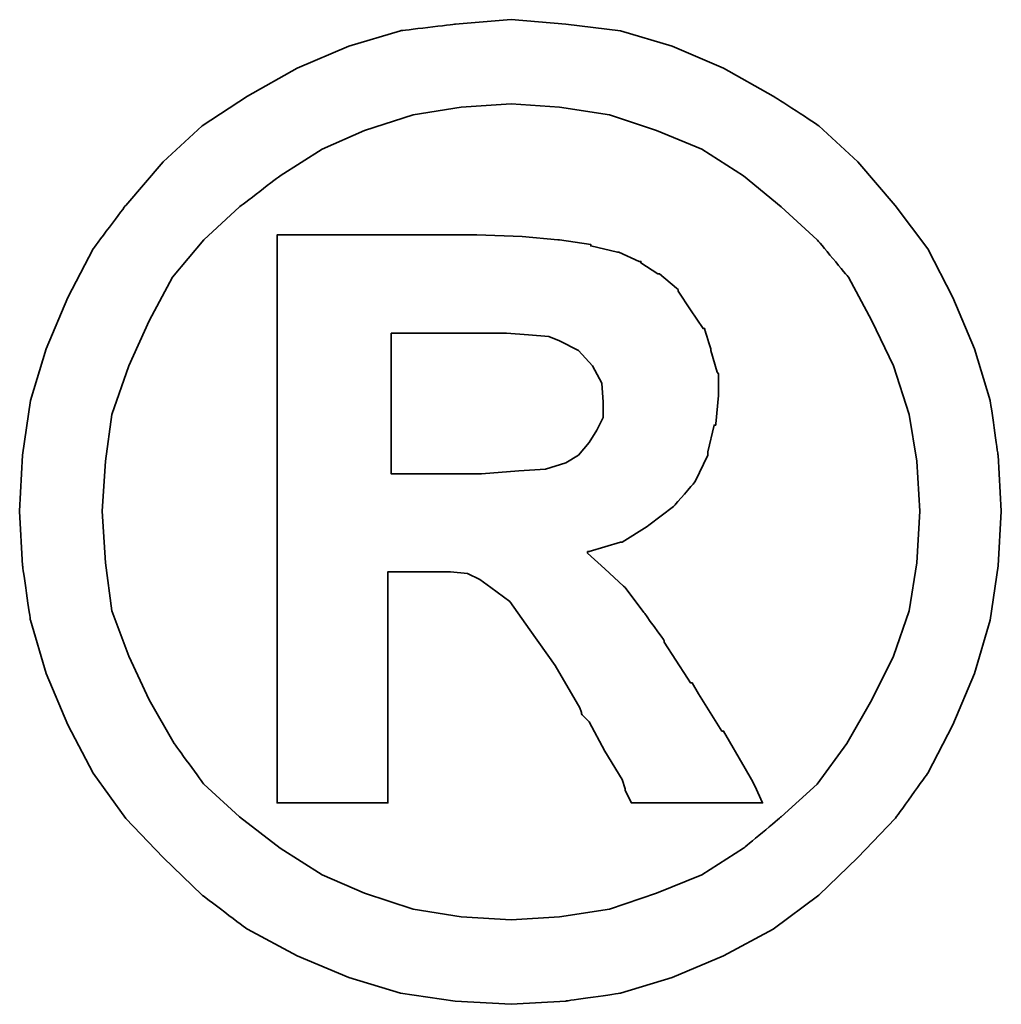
# Model space of a CAD drawing. Header units: millimetres. Extents: x 2494 to 2744, y 453 to 558.
# Tile 50 of 52: x 2693.13 to 2694.24, y 488.48 to 489.59. Entities that reach past the tile are written whole.
import ezdxf

# ---------------------------------------------------------------- set-up
doc = ezdxf.new("R2010")
doc.units = ezdxf.units.MM
doc.header["$LTSCALE"] = 0.2
doc.layers.add('layer 1', color=7, linetype='Continuous')

# ---------------------------------------------------------------- blocks, each defined once
blk = doc.blocks.new('TBI MOTION logo(完整正式版)')
at = {"layer": 'layer 1', "color": 22, "lineweight": 35}
for points, knots in [([(81.20634, 4.98624), (81.20634, 4.98624), (81.18649, 5.32862), (81.18649, 5.32862), (81.18649, 5.32862), (81.18649, 5.32862), (81.13886, 5.66206), (81.13886, 5.66206), (81.13886, 5.66206), (81.13886, 5.66206), (81.04359, 5.97764), (81.04359, 5.97764), (81.04359, 5.97764), (81.04359, 5.97764), (80.91061, 6.29124), (80.91061, 6.29124), (80.91061, 6.29124), (80.91061, 6.29124), (80.75778, 6.58697), (80.75778, 6.58697), (80.75778, 6.58697), (80.75778, 6.58697), (80.5593, 6.85294), (80.5593, 6.85294), (80.5593, 6.85294), (80.5593, 6.85294), (80.33105, 7.1189), (80.33105, 7.1189), (80.33105, 7.1189), (80.33105, 7.1189), (80.09287, 7.33921), (80.09287, 7.33921), (80.09287, 7.33921), (80.09287, 7.33921), (79.815, 7.51982), (79.815, 7.51982), (79.815, 7.51982), (79.815, 7.51982), (79.51133, 7.69051), (79.51133, 7.69051), (79.51133, 7.69051), (79.51133, 7.69051), (79.19773, 7.8235), (79.19773, 7.8235), (79.19773, 7.8235), (79.19773, 7.8235), (78.88215, 7.91877), (78.88215, 7.91877), (78.88215, 7.91877), (78.88215, 7.91877), (78.54871, 7.95846), (78.54871, 7.95846), (78.54871, 7.95846), (78.54871, 7.95846), (78.21526, 7.98625), (78.21526, 7.98625), (78.21526, 7.98625), (78.21526, 7.98625), (77.87388, 7.95846), (77.87388, 7.95846), (77.87388, 7.95846), (77.87388, 7.95846), (77.54044, 7.91877), (77.54044, 7.91877), (77.54044, 7.91877), (77.54044, 7.91877), (77.22485, 7.8235), (77.22485, 7.8235), (77.22485, 7.8235), (77.22485, 7.8235), (76.91027, 7.69051), (76.91027, 7.69051), (76.91027, 7.69051), (76.91027, 7.69051), (76.6056, 7.51982), (76.6056, 7.51982), (76.6056, 7.51982), (76.6056, 7.51982), (76.32972, 7.33921), (76.32972, 7.33921), (76.32972, 7.33921), (76.32972, 7.33921), (76.09154, 7.1189), (76.09154, 7.1189), (76.09154, 7.1189), (76.09154, 7.1189), (75.86329, 6.85294), (75.86329, 6.85294), (75.86329, 6.85294), (75.86329, 6.85294), (75.66382, 6.58697), (75.66382, 6.58697), (75.66382, 6.58697), (75.66382, 6.58697), (75.51099, 6.29124), (75.51099, 6.29124), (75.51099, 6.29124), (75.51099, 6.29124), (75.37702, 5.97764), (75.37702, 5.97764), (75.37702, 5.97764), (75.37702, 5.97764), (75.28175, 5.66206), (75.28175, 5.66206), (75.28175, 5.66206), (75.28175, 5.66206), (75.23411, 5.32862), (75.23411, 5.32862), (75.23411, 5.32862), (75.23411, 5.32862), (75.21625, 4.98624), (75.21625, 4.98624), (75.21625, 4.98624), (75.21625, 4.98624), (75.23411, 4.6528), (75.23411, 4.6528), (75.23411, 4.6528), (75.23411, 4.6528), (75.28175, 4.32035), (75.28175, 4.32035), (75.28175, 4.32035), (75.28175, 4.32035), (75.37702, 3.99583), (75.37702, 3.99583), (75.37702, 3.99583), (75.37702, 3.99583), (75.51099, 3.68224), (75.51099, 3.68224), (75.51099, 3.68224), (75.51099, 3.68224), (75.66382, 3.38749), (75.66382, 3.38749), (75.66382, 3.38749), (75.66382, 3.38749), (75.86329, 3.10963), (75.86329, 3.10963), (75.86329, 3.10963), (75.86329, 3.10963), (76.09154, 2.87145), (76.09154, 2.87145), (76.09154, 2.87145), (76.09154, 2.87145), (76.32972, 2.6432), (76.32972, 2.6432), (76.32972, 2.6432), (76.32972, 2.6432), (76.6056, 2.43381), (76.6056, 2.43381), (76.6056, 2.43381), (76.6056, 2.43381), (76.91027, 2.27205), (76.91027, 2.27205), (76.91027, 2.27205), (76.91027, 2.27205), (77.22485, 2.13906), (77.22485, 2.13906), (77.22485, 2.13906), (77.22485, 2.13906), (77.54044, 2.0438), (77.54044, 2.0438), (77.54044, 2.0438), (77.54044, 2.0438), (77.87388, 1.99616), (77.87388, 1.99616), (77.87388, 1.99616), (77.87388, 1.99616), (78.21526, 1.97631), (78.21526, 1.97631), (78.21526, 1.97631), (78.21526, 1.97631), (78.54871, 1.99616), (78.54871, 1.99616), (78.54871, 1.99616), (78.54871, 1.99616), (78.88215, 2.0438), (78.88215, 2.0438), (78.88215, 2.0438), (78.88215, 2.0438), (79.19773, 2.13906), (79.19773, 2.13906), (79.19773, 2.13906), (79.19773, 2.13906), (79.51133, 2.27205), (79.51133, 2.27205), (79.51133, 2.27205), (79.51133, 2.27205), (79.815, 2.43381), (79.815, 2.43381), (79.815, 2.43381), (79.815, 2.43381), (80.09287, 2.6432), (80.09287, 2.6432), (80.09287, 2.6432), (80.09287, 2.6432), (80.33105, 2.87145), (80.33105, 2.87145), (80.33105, 2.87145), (80.33105, 2.87145), (80.5593, 3.10963), (80.5593, 3.10963), (80.5593, 3.10963), (80.5593, 3.10963), (80.75778, 3.38749), (80.75778, 3.38749), (80.75778, 3.38749), (80.75778, 3.38749), (80.91061, 3.68224), (80.91061, 3.68224), (80.91061, 3.68224), (80.91061, 3.68224), (81.04359, 3.99583), (81.04359, 3.99583), (81.04359, 3.99583), (81.04359, 3.99583), (81.13886, 4.32035), (81.13886, 4.32035), (81.13886, 4.32035), (81.13886, 4.32035), (81.18649, 4.6528), (81.18649, 4.6528), (81.18649, 4.6528), (81.18649, 4.6528), (81.20634, 4.98624), (81.20634, 4.98624)], [0, 0, 0, 0, 0.0178571, 0.0178571, 0.0178571, 0.0178572, 0.0357143, 0.0357143, 0.0357143, 0.0357143, 0.0535714, 0.0535714, 0.0535714, 0.0535714, 0.0714286, 0.0714286, 0.0714286, 0.0714286, 0.0892857, 0.0892857, 0.0892857, 0.0892857, 0.1071429, 0.1071429, 0.1071429, 0.1071429, 0.125, 0.125, 0.125, 0.125, 0.1428571, 0.1428571, 0.1428571, 0.1428572, 0.1607143, 0.1607143, 0.1607143, 0.1607143, 0.1785714, 0.1785714, 0.1785714, 0.1785714, 0.1964286, 0.1964286, 0.1964286, 0.1964286, 0.2142857, 0.2142857, 0.2142857, 0.2142857, 0.2321429, 0.2321429, 0.2321429, 0.2321429, 0.25, 0.25, 0.25, 0.25, 0.2678571, 0.2678571, 0.2678571, 0.2678572, 0.2857143, 0.2857143, 0.2857143, 0.2857143, 0.3035714, 0.3035714, 0.3035714, 0.3035714, 0.3214286, 0.3214286, 0.3214286, 0.3214286, 0.3392857, 0.3392857, 0.3392857, 0.3392857, 0.3571429, 0.3571429, 0.3571429, 0.3571429, 0.375, 0.375, 0.375, 0.375, 0.3928571, 0.3928571, 0.3928571, 0.3928572, 0.4107143, 0.4107143, 0.4107143, 0.4107143, 0.4285714, 0.4285714, 0.4285714, 0.4285714, 0.4464286, 0.4464286, 0.4464286, 0.4464286, 0.4642857, 0.4642857, 0.4642857, 0.4642857, 0.4821429, 0.4821429, 0.4821429, 0.4821429, 0.5, 0.5, 0.5, 0.5, 0.5178571, 0.5178571, 0.5178571, 0.5178572, 0.5357143, 0.5357143, 0.5357143, 0.5357143, 0.5535714, 0.5535714, 0.5535714, 0.5535714, 0.5714286, 0.5714286, 0.5714286, 0.5714286, 0.5892857, 0.5892857, 0.5892857, 0.5892857, 0.6071429, 0.6071429, 0.6071429, 0.6071429, 0.625, 0.625, 0.625, 0.625, 0.6428571, 0.6428571, 0.6428571, 0.6428572, 0.6607143, 0.6607143, 0.6607143, 0.6607143, 0.6785714, 0.6785714, 0.6785714, 0.6785714, 0.6964286, 0.6964286, 0.6964286, 0.6964286, 0.7142857, 0.7142857, 0.7142857, 0.7142857, 0.7321429, 0.7321429, 0.7321429, 0.7321429, 0.75, 0.75, 0.75, 0.75, 0.7678571, 0.7678571, 0.7678571, 0.7678572, 0.7857143, 0.7857143, 0.7857143, 0.7857143, 0.8035714, 0.8035714, 0.8035714, 0.8035714, 0.8214286, 0.8214286, 0.8214286, 0.8214286, 0.8392857, 0.8392857, 0.8392857, 0.8392857, 0.8571429, 0.8571429, 0.8571429, 0.8571429, 0.875, 0.875, 0.875, 0.875, 0.8928571, 0.8928571, 0.8928571, 0.8928572, 0.9107143, 0.9107143, 0.9107143, 0.9107143, 0.9285714, 0.9285714, 0.9285714, 0.9285714, 0.9464286, 0.9464286, 0.9464286, 0.9464286, 0.9642857, 0.9642857, 0.9642857, 0.9642857, 0.9821429, 0.9821429, 0.9821429, 0.9821429, 1, 1, 1, 1]), ([(80.71014, 4.98624), (80.71014, 4.98624), (80.69129, 5.29091), (80.69129, 5.29091), (80.69129, 5.29091), (80.69129, 5.29091), (80.64464, 5.57672), (80.64464, 5.57672), (80.64464, 5.57672), (80.64464, 5.57672), (80.54937, 5.87245), (80.54937, 5.87245), (80.54937, 5.87245), (80.54937, 5.87245), (80.41639, 6.14833), (80.41639, 6.14833), (80.41639, 6.14833), (80.41639, 6.14833), (80.27349, 6.41429), (80.27349, 6.41429), (80.27349, 6.41429), (80.27349, 6.41429), (80.08295, 6.64255), (80.08295, 6.64255), (80.08295, 6.64255), (80.08295, 6.64255), (79.86264, 6.84301), (79.86264, 6.84301), (79.86264, 6.84301), (79.86264, 6.84301), (79.63439, 7.03355), (79.63439, 7.03355), (79.63439, 7.03355), (79.63439, 7.03355), (79.37835, 7.1963), (79.37835, 7.1963), (79.37835, 7.1963), (79.37835, 7.1963), (79.10246, 7.30944), (79.10246, 7.30944), (79.10246, 7.30944), (79.10246, 7.30944), (78.81665, 7.40471), (78.81665, 7.40471), (78.81665, 7.40471), (78.81665, 7.40471), (78.511, 7.45234), (78.511, 7.45234), (78.511, 7.45234), (78.511, 7.45234), (78.21526, 7.47219), (78.21526, 7.47219), (78.21526, 7.47219), (78.21526, 7.47219), (77.9106, 7.45234), (77.9106, 7.45234), (77.9106, 7.45234), (77.9106, 7.45234), (77.61685, 7.40471), (77.61685, 7.40471), (77.61685, 7.40471), (77.61685, 7.40471), (77.32012, 7.30944), (77.32012, 7.30944), (77.32012, 7.30944), (77.32012, 7.30944), (77.06309, 7.1963), (77.06309, 7.1963), (77.06309, 7.1963), (77.06309, 7.1963), (76.80606, 7.03355), (76.80606, 7.03355), (76.80606, 7.03355), (76.80606, 7.03355), (76.55797, 6.84301), (76.55797, 6.84301), (76.55797, 6.84301), (76.55797, 6.84301), (76.34063, 6.64255), (76.34063, 6.64255), (76.34063, 6.64255), (76.34063, 6.64255), (76.1491, 6.41429), (76.1491, 6.41429), (76.1491, 6.41429), (76.1491, 6.41429), (76.0062, 6.14833), (76.0062, 6.14833), (76.0062, 6.14833), (76.0062, 6.14833), (75.88314, 5.87245), (75.88314, 5.87245), (75.88314, 5.87245), (75.88314, 5.87245), (75.77794, 5.57672), (75.77794, 5.57672), (75.77794, 5.57672), (75.77794, 5.57672), (75.73924, 5.29091), (75.73924, 5.29091), (75.73924, 5.29091), (75.73924, 5.29091), (75.72039, 4.98624), (75.72039, 4.98624), (75.72039, 4.98624), (75.72039, 4.98624), (75.73924, 4.67165), (75.73924, 4.67165), (75.73924, 4.67165), (75.73924, 4.67165), (75.77794, 4.37791), (75.77794, 4.37791), (75.77794, 4.37791), (75.77794, 4.37791), (75.88314, 4.10102), (75.88314, 4.10102), (75.88314, 4.10102), (75.88314, 4.10102), (76.0062, 3.83407), (76.0062, 3.83407), (76.0062, 3.83407), (76.0062, 3.83407), (76.15902, 3.56811), (76.15902, 3.56811), (76.15902, 3.56811), (76.15902, 3.56811), (76.34063, 3.32001), (76.34063, 3.32001), (76.34063, 3.32001), (76.34063, 3.32001), (76.55797, 3.11955), (76.55797, 3.11955), (76.55797, 3.11955), (76.55797, 3.11955), (76.80606, 2.92901), (76.80606, 2.92901), (76.80606, 2.92901), (76.80606, 2.92901), (77.06309, 2.76725), (77.06309, 2.76725), (77.06309, 2.76725), (77.06309, 2.76725), (77.32012, 2.65412), (77.32012, 2.65412), (77.32012, 2.65412), (77.32012, 2.65412), (77.61685, 2.55786), (77.61685, 2.55786), (77.61685, 2.55786), (77.61685, 2.55786), (77.9106, 2.51022), (77.9106, 2.51022), (77.9106, 2.51022), (77.9106, 2.51022), (78.21526, 2.49137), (78.21526, 2.49137), (78.21526, 2.49137), (78.21526, 2.49137), (78.511, 2.51022), (78.511, 2.51022), (78.511, 2.51022), (78.511, 2.51022), (78.81665, 2.55786), (78.81665, 2.55786), (78.81665, 2.55786), (78.81665, 2.55786), (79.10246, 2.65412), (79.10246, 2.65412), (79.10246, 2.65412), (79.10246, 2.65412), (79.37835, 2.76725), (79.37835, 2.76725), (79.37835, 2.76725), (79.37835, 2.76725), (79.63439, 2.92901), (79.63439, 2.92901), (79.63439, 2.92901), (79.63439, 2.92901), (79.86264, 3.11955), (79.86264, 3.11955), (79.86264, 3.11955), (79.86264, 3.11955), (80.08295, 3.32001), (80.08295, 3.32001), (80.08295, 3.32001), (80.08295, 3.32001), (80.26356, 3.56811), (80.26356, 3.56811), (80.26356, 3.56811), (80.26356, 3.56811), (80.41639, 3.83407), (80.41639, 3.83407), (80.41639, 3.83407), (80.41639, 3.83407), (80.54937, 4.10102), (80.54937, 4.10102), (80.54937, 4.10102), (80.54937, 4.10102), (80.64464, 4.37791), (80.64464, 4.37791), (80.64464, 4.37791), (80.64464, 4.37791), (80.69129, 4.67165), (80.69129, 4.67165), (80.69129, 4.67165), (80.69129, 4.67165), (80.71014, 4.98624), (80.71014, 4.98624)], [0, 0, 0, 0, 0.0192308, 0.0192308, 0.0192308, 0.0192308, 0.0384615, 0.0384615, 0.0384615, 0.0384615, 0.0576923, 0.0576923, 0.0576923, 0.0576923, 0.0769231, 0.0769231, 0.0769231, 0.0769231, 0.0961538, 0.0961538, 0.0961538, 0.0961539, 0.1153846, 0.1153846, 0.1153846, 0.1153846, 0.1346154, 0.1346154, 0.1346154, 0.1346154, 0.1538462, 0.1538462, 0.1538462, 0.1538462, 0.1730769, 0.1730769, 0.1730769, 0.1730769, 0.1923077, 0.1923077, 0.1923077, 0.1923077, 0.2115385, 0.2115385, 0.2115385, 0.2115385, 0.2307692, 0.2307692, 0.2307692, 0.2307692, 0.25, 0.25, 0.25, 0.25, 0.2692308, 0.2692308, 0.2692308, 0.2692308, 0.2884615, 0.2884615, 0.2884615, 0.2884615, 0.3076923, 0.3076923, 0.3076923, 0.3076923, 0.3269231, 0.3269231, 0.3269231, 0.3269231, 0.3461538, 0.3461538, 0.3461538, 0.3461539, 0.3653846, 0.3653846, 0.3653846, 0.3653846, 0.3846154, 0.3846154, 0.3846154, 0.3846154, 0.4038462, 0.4038462, 0.4038462, 0.4038462, 0.4230769, 0.4230769, 0.4230769, 0.4230769, 0.4423077, 0.4423077, 0.4423077, 0.4423077, 0.4615385, 0.4615385, 0.4615385, 0.4615385, 0.4807692, 0.4807692, 0.4807692, 0.4807692, 0.5, 0.5, 0.5, 0.5, 0.5192308, 0.5192308, 0.5192308, 0.5192308, 0.5384615, 0.5384615, 0.5384615, 0.5384615, 0.5576923, 0.5576923, 0.5576923, 0.5576923, 0.5769231, 0.5769231, 0.5769231, 0.5769231, 0.5961538, 0.5961538, 0.5961538, 0.5961539, 0.6153846, 0.6153846, 0.6153846, 0.6153846, 0.6346154, 0.6346154, 0.6346154, 0.6346154, 0.6538462, 0.6538462, 0.6538462, 0.6538462, 0.6730769, 0.6730769, 0.6730769, 0.6730769, 0.6923077, 0.6923077, 0.6923077, 0.6923077, 0.7115385, 0.7115385, 0.7115385, 0.7115385, 0.7307692, 0.7307692, 0.7307692, 0.7307692, 0.75, 0.75, 0.75, 0.75, 0.7692308, 0.7692308, 0.7692308, 0.7692308, 0.7884615, 0.7884615, 0.7884615, 0.7884615, 0.8076923, 0.8076923, 0.8076923, 0.8076923, 0.8269231, 0.8269231, 0.8269231, 0.8269231, 0.8461538, 0.8461538, 0.8461538, 0.8461539, 0.8653846, 0.8653846, 0.8653846, 0.8653846, 0.8846154, 0.8846154, 0.8846154, 0.8846154, 0.9038462, 0.9038462, 0.9038462, 0.9038462, 0.9230769, 0.9230769, 0.9230769, 0.9230769, 0.9423077, 0.9423077, 0.9423077, 0.9423077, 0.9615385, 0.9615385, 0.9615385, 0.9615385, 0.9807692, 0.9807692, 0.9807692, 0.9807692, 1, 1, 1, 1]), ([(76.78721, 3.2823), (76.78721, 3.2823), (76.78721, 3.32001), (76.78721, 3.32001), (76.78721, 3.32001), (76.78721, 3.32001), (76.78721, 3.42422), (76.78721, 3.42422), (76.78721, 3.42422), (76.78721, 3.42422), (76.78721, 3.59689), (76.78721, 3.59689), (76.78721, 3.59689), (76.78721, 3.59689), (76.78721, 3.80529), (76.78721, 3.80529), (76.78721, 3.80529), (76.78721, 3.80529), (76.78721, 4.0524), (76.78721, 4.0524), (76.78721, 4.0524), (76.78721, 4.0524), (76.78721, 4.32035), (76.78721, 4.32035), (76.78721, 4.32035), (76.78721, 4.32035), (76.78721, 4.92868), (76.78721, 4.92868), (76.78721, 4.92868), (76.78721, 4.92868), (76.78721, 5.53801), (76.78721, 5.53801), (76.78721, 5.53801), (76.78721, 5.53801), (76.78721, 5.82482), (76.78721, 5.82482), (76.78721, 5.82482), (76.78721, 5.82482), (76.78721, 6.07291), (76.78721, 6.07291), (76.78721, 6.07291), (76.78721, 6.07291), (76.78721, 6.30017), (76.78721, 6.30017), (76.78721, 6.30017), (76.78721, 6.30017), (76.78721, 6.45399), (76.78721, 6.45399), (76.78721, 6.45399), (76.78721, 6.45399), (76.78721, 6.5572), (76.78721, 6.5572), (76.78721, 6.5572), (76.78721, 6.5572), (76.78721, 6.59689), (76.78721, 6.59689), (76.78721, 6.59689), (76.78721, 6.59689), (76.78721, 6.67232), (76.78721, 6.67232), (76.78721, 6.67232), (76.78721, 6.67232), (76.8537, 6.67232), (76.8537, 6.67232), (76.8537, 6.67232), (76.8537, 6.67232), (76.87355, 6.67232), (76.87355, 6.67232), (76.87355, 6.67232), (76.87355, 6.67232), (76.91027, 6.67232), (76.91027, 6.67232), (76.91027, 6.67232), (76.91027, 6.67232), (77.04424, 6.67232), (77.04424, 6.67232), (77.04424, 6.67232), (77.04424, 6.67232), (77.22485, 6.67232), (77.22485, 6.67232), (77.22485, 6.67232), (77.22485, 6.67232), (77.43524, 6.67232), (77.43524, 6.67232), (77.43524, 6.67232), (77.43524, 6.67232), (77.65357, 6.67232), (77.65357, 6.67232), (77.65357, 6.67232), (77.65357, 6.67232), (77.82625, 6.67232), (77.82625, 6.67232), (77.82625, 6.67232), (77.82625, 6.67232), (77.94037, 6.67232), (77.94037, 6.67232), (77.94037, 6.67232), (77.94037, 6.67232), (77.97709, 6.67232), (77.97709, 6.67232), (77.97709, 6.67232), (77.97709, 6.67232), (77.99694, 6.67232), (77.99694, 6.67232), (77.99694, 6.67232), (77.99694, 6.67232), (78.00686, 6.67232), (78.00686, 6.67232), (78.00686, 6.67232), (78.00686, 6.67232), (78.28275, 6.6624), (78.28275, 6.6624), (78.28275, 6.6624), (78.28275, 6.6624), (78.50107, 6.64255), (78.50107, 6.64255), (78.50107, 6.64255), (78.50107, 6.64255), (78.511, 6.64255), (78.511, 6.64255), (78.511, 6.64255), (78.511, 6.64255), (78.70154, 6.61476), (78.70154, 6.61476), (78.70154, 6.61476), (78.70154, 6.61476), (78.70154, 6.60483), (78.70154, 6.60483), (78.70154, 6.60483), (78.70154, 6.60483), (78.86429, 6.56713), (78.86429, 6.56713), (78.86429, 6.56713), (78.86429, 6.56713), (78.87223, 6.56713), (78.87223, 6.56713), (78.87223, 6.56713), (78.87223, 6.56713), (78.99727, 6.51056), (78.99727, 6.51056), (78.99727, 6.51056), (78.99727, 6.51056), (79.00719, 6.51056), (79.00719, 6.51056), (79.00719, 6.51056), (79.00719, 6.51056), (79.00719, 6.50162), (79.00719, 6.50162), (79.00719, 6.50162), (79.00719, 6.50162), (79.1104, 6.43415), (79.1104, 6.43415), (79.1104, 6.43415), (79.1104, 6.43415), (79.12132, 6.43415), (79.12132, 6.43415), (79.12132, 6.43415), (79.12132, 6.43415), (79.22552, 6.34781), (79.22552, 6.34781), (79.22552, 6.34781), (79.22552, 6.34781), (79.23544, 6.33888), (79.23544, 6.33888), (79.23544, 6.33888), (79.23544, 6.33888), (79.23544, 6.32895), (79.23544, 6.32895), (79.23544, 6.32895), (79.23544, 6.32895), (79.31087, 6.21483), (79.31087, 6.21483), (79.31087, 6.21483), (79.31087, 6.21483), (79.38629, 6.1007), (79.38629, 6.1007), (79.38629, 6.1007), (79.38629, 6.1007), (79.3972, 6.1007), (79.3972, 6.1007), (79.3972, 6.1007), (79.3972, 6.1007), (79.3972, 6.09078), (79.3972, 6.09078), (79.3972, 6.09078), (79.3972, 6.09078), (79.43392, 5.97764), (79.43392, 5.97764), (79.43392, 5.97764), (79.43392, 5.97764), (79.43392, 5.96772), (79.43392, 5.96772), (79.43392, 5.96772), (79.43392, 5.96772), (79.47362, 5.83474), (79.47362, 5.83474), (79.47362, 5.83474), (79.47362, 5.83474), (79.48156, 5.82482), (79.48156, 5.82482), (79.48156, 5.82482), (79.48156, 5.82482), (79.48156, 5.69977), (79.48156, 5.69977), (79.48156, 5.69977), (79.48156, 5.69977), (79.48156, 5.69183), (79.48156, 5.69183), (79.48156, 5.69183), (79.48156, 5.69183), (79.4637, 5.51915), (79.4637, 5.51915), (79.4637, 5.51915), (79.4637, 5.51915), (79.4637, 5.51122), (79.4637, 5.51122), (79.4637, 5.51122), (79.4637, 5.51122), (79.45377, 5.51122), (79.45377, 5.51122), (79.45377, 5.51122), (79.45377, 5.51122), (79.41507, 5.34847), (79.41507, 5.34847), (79.41507, 5.34847), (79.41507, 5.34847), (79.41507, 5.33854), (79.41507, 5.33854), (79.41507, 5.33854), (79.41507, 5.33854), (79.41507, 5.32862), (79.41507, 5.32862), (79.41507, 5.32862), (79.41507, 5.32862), (79.33865, 5.16785), (79.33865, 5.16785), (79.33865, 5.16785), (79.33865, 5.16785), (79.33071, 5.15693), (79.33071, 5.15693), (79.33071, 5.15693), (79.33071, 5.15693), (79.2156, 5.02495), (79.2156, 5.02495), (79.2156, 5.02495), (79.2156, 5.02495), (79.20567, 5.01502), (79.20567, 5.01502), (79.20567, 5.01502), (79.20567, 5.01502), (79.05483, 4.89991), (79.05483, 4.89991), (79.05483, 4.89991), (79.05483, 4.89991), (79.04491, 4.89197), (79.04491, 4.89197), (79.04491, 4.89197), (79.04491, 4.89197), (78.89208, 4.7967), (78.89208, 4.7967), (78.89208, 4.7967), (78.89208, 4.7967), (78.88215, 4.7967), (78.88215, 4.7967), (78.88215, 4.7967), (78.88215, 4.7967), (78.69161, 4.73913), (78.69161, 4.73913), (78.69161, 4.73913), (78.69161, 4.73913), (78.68169, 4.73913), (78.68169, 4.73913), (78.68169, 4.73913), (78.68169, 4.73913), (78.68169, 4.72921), (78.68169, 4.72921), (78.68169, 4.72921), (78.68169, 4.72921), (78.78688, 4.63394), (78.78688, 4.63394), (78.78688, 4.63394), (78.78688, 4.63394), (78.902, 4.52875), (78.902, 4.52875), (78.902, 4.52875), (78.902, 4.52875), (78.91093, 4.52081), (78.91093, 4.52081), (78.91093, 4.52081), (78.91093, 4.52081), (79.02506, 4.36798), (79.02506, 4.36798), (79.02506, 4.36798), (79.02506, 4.36798), (79.1501, 4.1953), (79.1501, 4.1953), (79.1501, 4.1953), (79.1501, 4.1953), (79.1501, 4.18736), (79.1501, 4.18736), (79.1501, 4.18736), (79.1501, 4.18736), (79.29201, 3.96705), (79.29201, 3.96705), (79.29201, 3.96705), (79.29201, 3.96705), (79.31087, 3.93828), (79.31087, 3.93828), (79.31087, 3.93828), (79.31087, 3.93828), (79.32079, 3.93828), (79.32079, 3.93828), (79.32079, 3.93828), (79.32079, 3.93828), (79.3585, 3.87178), (79.3585, 3.87178), (79.3585, 3.87178), (79.3585, 3.87178), (79.50141, 3.64353), (79.50141, 3.64353), (79.50141, 3.64353), (79.50141, 3.64353), (79.51133, 3.64353), (79.51133, 3.64353), (79.51133, 3.64353), (79.51133, 3.64353), (79.64431, 3.41528), (79.64431, 3.41528), (79.64431, 3.41528), (79.64431, 3.41528), (79.68202, 3.3478), (79.68202, 3.3478), (79.68202, 3.3478), (79.68202, 3.3478), (79.70187, 3.31009), (79.70187, 3.31009), (79.70187, 3.31009), (79.70187, 3.31009), (79.7495, 3.2049), (79.7495, 3.2049), (79.7495, 3.2049), (79.7495, 3.2049), (79.64431, 3.2049), (79.64431, 3.2049), (79.64431, 3.2049), (79.64431, 3.2049), (79.62546, 3.2049), (79.62546, 3.2049), (79.62546, 3.2049), (79.62546, 3.2049), (79.53912, 3.2049), (79.53912, 3.2049), (79.53912, 3.2049), (79.53912, 3.2049), (79.31087, 3.2049), (79.31087, 3.2049), (79.31087, 3.2049), (79.31087, 3.2049), (79.08262, 3.2049), (79.08262, 3.2049), (79.08262, 3.2049), (79.08262, 3.2049), (79.00719, 3.2049), (79.00719, 3.2049), (79.00719, 3.2049), (79.00719, 3.2049), (78.98735, 3.2049), (78.98735, 3.2049), (78.98735, 3.2049), (78.98735, 3.2049), (78.94964, 3.2049), (78.94964, 3.2049), (78.94964, 3.2049), (78.94964, 3.2049), (78.92979, 3.24459), (78.92979, 3.24459), (78.92979, 3.24459), (78.92979, 3.24459), (78.91093, 3.2823), (78.91093, 3.2823), (78.91093, 3.2823), (78.91093, 3.2823), (78.91093, 3.29223), (78.91093, 3.29223), (78.91093, 3.29223), (78.91093, 3.29223), (78.89208, 3.3478), (78.89208, 3.3478), (78.89208, 3.3478), (78.89208, 3.3478), (78.78688, 3.52048), (78.78688, 3.52048), (78.78688, 3.52048), (78.78688, 3.52048), (78.69161, 3.7001), (78.69161, 3.7001), (78.69161, 3.7001), (78.69161, 3.7001), (78.6539, 3.7388), (78.6539, 3.7388), (78.6539, 3.7388), (78.6539, 3.7388), (78.64398, 3.74873), (78.64398, 3.74873), (78.64398, 3.74873), (78.64398, 3.74873), (78.64398, 3.75766), (78.64398, 3.75766), (78.64398, 3.75766), (78.64398, 3.75766), (78.63405, 3.78644), (78.63405, 3.78644), (78.63405, 3.78644), (78.63405, 3.78644), (78.48321, 4.04347), (78.48321, 4.04347), (78.48321, 4.04347), (78.48321, 4.04347), (78.33038, 4.2618), (78.33038, 4.2618), (78.33038, 4.2618), (78.33038, 4.2618), (78.20732, 4.43447), (78.20732, 4.43447), (78.20732, 4.43447), (78.20732, 4.43447), (78.09221, 4.52081), (78.09221, 4.52081), (78.09221, 4.52081), (78.09221, 4.52081), (78.02472, 4.56845), (78.02472, 4.56845), (78.02472, 4.56845), (78.02472, 4.56845), (77.9493, 4.60616), (77.9493, 4.60616), (77.9493, 4.60616), (77.9493, 4.60616), (77.8451, 4.61608), (77.8451, 4.61608), (77.8451, 4.61608), (77.8451, 4.61608), (77.71113, 4.61608), (77.71113, 4.61608), (77.71113, 4.61608), (77.71113, 4.61608), (77.69128, 4.61608), (77.69128, 4.61608), (77.69128, 4.61608), (77.69128, 4.61608), (77.67342, 4.61608), (77.67342, 4.61608), (77.67342, 4.61608), (77.67342, 4.61608), (77.5583, 4.61608), (77.5583, 4.61608), (77.5583, 4.61608), (77.5583, 4.61608), (77.46303, 4.61608), (77.46303, 4.61608), (77.46303, 4.61608), (77.46303, 4.61608), (77.46303, 4.54761), (77.46303, 4.54761), (77.46303, 4.54761), (77.46303, 4.54761), (77.46303, 4.47318), (77.46303, 4.47318), (77.46303, 4.47318), (77.46303, 4.47318), (77.46303, 4.24294), (77.46303, 4.24294), (77.46303, 4.24294), (77.46303, 4.24294), (77.46303, 3.99583), (77.46303, 3.99583), (77.46303, 3.99583), (77.46303, 3.99583), (77.46303, 3.72888), (77.46303, 3.72888), (77.46303, 3.72888), (77.46303, 3.72888), (77.46303, 3.51055), (77.46303, 3.51055), (77.46303, 3.51055), (77.46303, 3.51055), (77.46303, 3.42422), (77.46303, 3.42422), (77.46303, 3.42422), (77.46303, 3.42422), (77.46303, 3.35773), (77.46303, 3.35773), (77.46303, 3.35773), (77.46303, 3.35773), (77.46303, 3.30017), (77.46303, 3.30017), (77.46303, 3.30017), (77.46303, 3.30017), (77.46303, 3.2823), (77.46303, 3.2823), (77.46303, 3.2823), (77.46303, 3.2823), (77.46303, 3.2049), (77.46303, 3.2049), (77.46303, 3.2049), (77.46303, 3.2049), (77.39753, 3.2049), (77.39753, 3.2049), (77.39753, 3.2049), (77.39753, 3.2049), (77.37768, 3.2049), (77.37768, 3.2049), (77.37768, 3.2049), (77.37768, 3.2049), (77.32012, 3.2049), (77.32012, 3.2049), (77.32012, 3.2049), (77.32012, 3.2049), (77.12165, 3.2049), (77.12165, 3.2049), (77.12165, 3.2049), (77.12165, 3.2049), (76.94897, 3.2049), (76.94897, 3.2049), (76.94897, 3.2049), (76.94897, 3.2049), (76.8924, 3.2049), (76.8924, 3.2049), (76.8924, 3.2049), (76.8924, 3.2049), (76.8537, 3.2049), (76.8537, 3.2049), (76.8537, 3.2049), (76.8537, 3.2049), (76.78721, 3.2049), (76.78721, 3.2049), (76.78721, 3.2049), (76.78721, 3.2049), (76.78721, 3.2823), (76.78721, 3.2823)], [0, 0, 0, 0, 0.0074074, 0.0074074, 0.0074074, 0.0074074, 0.0148148, 0.0148148, 0.0148148, 0.0148148, 0.0222222, 0.0222222, 0.0222222, 0.0222222, 0.0296296, 0.0296296, 0.0296296, 0.0296296, 0.037037, 0.037037, 0.037037, 0.037037, 0.0444444, 0.0444444, 0.0444444, 0.0444445, 0.0518519, 0.0518519, 0.0518519, 0.0518519, 0.0592593, 0.0592593, 0.0592593, 0.0592593, 0.0666667, 0.0666667, 0.0666667, 0.0666667, 0.0740741, 0.0740741, 0.0740741, 0.0740741, 0.0814815, 0.0814815, 0.0814815, 0.0814815, 0.0888889, 0.0888889, 0.0888889, 0.0888889, 0.0962963, 0.0962963, 0.0962963, 0.0962963, 0.1037037, 0.1037037, 0.1037037, 0.1037037, 0.1111111, 0.1111111, 0.1111111, 0.1111111, 0.1185185, 0.1185185, 0.1185185, 0.1185185, 0.1259259, 0.1259259, 0.1259259, 0.1259259, 0.1333333, 0.1333333, 0.1333333, 0.1333333, 0.1407407, 0.1407407, 0.1407407, 0.1407408, 0.1481481, 0.1481481, 0.1481481, 0.1481482, 0.1555556, 0.1555556, 0.1555556, 0.1555556, 0.162963, 0.162963, 0.162963, 0.162963, 0.1703704, 0.1703704, 0.1703704, 0.1703704, 0.1777778, 0.1777778, 0.1777778, 0.1777778, 0.1851852, 0.1851852, 0.1851852, 0.1851852, 0.1925926, 0.1925926, 0.1925926, 0.1925926, 0.2, 0.2, 0.2, 0.2, 0.2074074, 0.2074074, 0.2074074, 0.2074074, 0.2148148, 0.2148148, 0.2148148, 0.2148148, 0.2222222, 0.2222222, 0.2222222, 0.2222222, 0.2296296, 0.2296296, 0.2296296, 0.2296296, 0.237037, 0.237037, 0.237037, 0.237037, 0.2444444, 0.2444444, 0.2444444, 0.2444445, 0.2518519, 0.2518519, 0.2518519, 0.2518519, 0.2592593, 0.2592593, 0.2592593, 0.2592593, 0.2666667, 0.2666667, 0.2666667, 0.2666667, 0.2740741, 0.2740741, 0.2740741, 0.2740741, 0.2814815, 0.2814815, 0.2814815, 0.2814815, 0.2888889, 0.2888889, 0.2888889, 0.2888889, 0.2962963, 0.2962963, 0.2962963, 0.2962963, 0.3037037, 0.3037037, 0.3037037, 0.3037037, 0.3111111, 0.3111111, 0.3111111, 0.3111111, 0.3185185, 0.3185185, 0.3185185, 0.3185185, 0.3259259, 0.3259259, 0.3259259, 0.3259259, 0.3333333, 0.3333333, 0.3333333, 0.3333333, 0.3407407, 0.3407407, 0.3407407, 0.3407408, 0.3481481, 0.3481481, 0.3481481, 0.3481482, 0.3555556, 0.3555556, 0.3555556, 0.3555556, 0.362963, 0.362963, 0.362963, 0.362963, 0.3703704, 0.3703704, 0.3703704, 0.3703704, 0.3777778, 0.3777778, 0.3777778, 0.3777778, 0.3851852, 0.3851852, 0.3851852, 0.3851852, 0.3925926, 0.3925926, 0.3925926, 0.3925926, 0.4, 0.4, 0.4, 0.4, 0.4074074, 0.4074074, 0.4074074, 0.4074074, 0.4148148, 0.4148148, 0.4148148, 0.4148148, 0.4222222, 0.4222222, 0.4222222, 0.4222222, 0.4296296, 0.4296296, 0.4296296, 0.4296296, 0.437037, 0.437037, 0.437037, 0.437037, 0.4444444, 0.4444444, 0.4444444, 0.4444445, 0.4518519, 0.4518519, 0.4518519, 0.4518519, 0.4592593, 0.4592593, 0.4592593, 0.4592593, 0.4666667, 0.4666667, 0.4666667, 0.4666667, 0.4740741, 0.4740741, 0.4740741, 0.4740741, 0.4814815, 0.4814815, 0.4814815, 0.4814815, 0.4888889, 0.4888889, 0.4888889, 0.4888889, 0.4962963, 0.4962963, 0.4962963, 0.4962963, 0.5037037, 0.5037037, 0.5037037, 0.5037037, 0.5111111, 0.5111111, 0.5111111, 0.5111111, 0.5185185, 0.5185185, 0.5185185, 0.5185185, 0.5259259, 0.5259259, 0.5259259, 0.5259259, 0.5333333, 0.5333333, 0.5333333, 0.5333333, 0.5407407, 0.5407407, 0.5407407, 0.5407408, 0.5481481, 0.5481481, 0.5481481, 0.5481482, 0.5555556, 0.5555556, 0.5555556, 0.5555556, 0.562963, 0.562963, 0.562963, 0.562963, 0.5703704, 0.5703704, 0.5703704, 0.5703704, 0.5777778, 0.5777778, 0.5777778, 0.5777778, 0.5851852, 0.5851852, 0.5851852, 0.5851852, 0.5925926, 0.5925926, 0.5925926, 0.5925926, 0.6, 0.6, 0.6, 0.6, 0.6074074, 0.6074074, 0.6074074, 0.6074074, 0.6148148, 0.6148148, 0.6148148, 0.6148148, 0.6222222, 0.6222222, 0.6222222, 0.6222222, 0.6296296, 0.6296296, 0.6296296, 0.6296296, 0.637037, 0.637037, 0.637037, 0.637037, 0.6444444, 0.6444444, 0.6444444, 0.6444445, 0.6518519, 0.6518519, 0.6518519, 0.6518519, 0.6592593, 0.6592593, 0.6592593, 0.6592593, 0.6666667, 0.6666667, 0.6666667, 0.6666667, 0.6740741, 0.6740741, 0.6740741, 0.6740741, 0.6814815, 0.6814815, 0.6814815, 0.6814815, 0.6888889, 0.6888889, 0.6888889, 0.6888889, 0.6962963, 0.6962963, 0.6962963, 0.6962963, 0.7037037, 0.7037037, 0.7037037, 0.7037037, 0.7111111, 0.7111111, 0.7111111, 0.7111111, 0.7185185, 0.7185185, 0.7185185, 0.7185185, 0.7259259, 0.7259259, 0.7259259, 0.7259259, 0.7333333, 0.7333333, 0.7333333, 0.7333333, 0.7407407, 0.7407407, 0.7407407, 0.7407408, 0.7481481, 0.7481481, 0.7481481, 0.7481482, 0.7555556, 0.7555556, 0.7555556, 0.7555556, 0.762963, 0.762963, 0.762963, 0.762963, 0.7703704, 0.7703704, 0.7703704, 0.7703704, 0.7777778, 0.7777778, 0.7777778, 0.7777778, 0.7851852, 0.7851852, 0.7851852, 0.7851852, 0.7925926, 0.7925926, 0.7925926, 0.7925926, 0.8, 0.8, 0.8, 0.8, 0.8074074, 0.8074074, 0.8074074, 0.8074074, 0.8148148, 0.8148148, 0.8148148, 0.8148148, 0.8222222, 0.8222222, 0.8222222, 0.8222222, 0.8296296, 0.8296296, 0.8296296, 0.8296296, 0.837037, 0.837037, 0.837037, 0.837037, 0.8444444, 0.8444444, 0.8444444, 0.8444445, 0.8518519, 0.8518519, 0.8518519, 0.8518519, 0.8592593, 0.8592593, 0.8592593, 0.8592593, 0.8666667, 0.8666667, 0.8666667, 0.8666667, 0.8740741, 0.8740741, 0.8740741, 0.8740741, 0.8814815, 0.8814815, 0.8814815, 0.8814815, 0.8888889, 0.8888889, 0.8888889, 0.8888889, 0.8962963, 0.8962963, 0.8962963, 0.8962963, 0.9037037, 0.9037037, 0.9037037, 0.9037037, 0.9111111, 0.9111111, 0.9111111, 0.9111111, 0.9185185, 0.9185185, 0.9185185, 0.9185185, 0.9259259, 0.9259259, 0.9259259, 0.9259259, 0.9333333, 0.9333333, 0.9333333, 0.9333333, 0.9407407, 0.9407407, 0.9407407, 0.9407408, 0.9481481, 0.9481481, 0.9481481, 0.9481482, 0.9555556, 0.9555556, 0.9555556, 0.9555556, 0.962963, 0.962963, 0.962963, 0.962963, 0.9703704, 0.9703704, 0.9703704, 0.9703704, 0.9777778, 0.9777778, 0.9777778, 0.9777778, 0.9851852, 0.9851852, 0.9851852, 0.9851852, 0.9925926, 0.9925926, 0.9925926, 0.9925926, 1, 1, 1, 1]), ([(77.48288, 6.07291), (77.48288, 6.07291), (77.48288, 5.99551), (77.48288, 5.99551), (77.48288, 5.99551), (77.48288, 5.99551), (77.48288, 5.82482), (77.48288, 5.82482), (77.48288, 5.82482), (77.48288, 5.82482), (77.48288, 5.63328), (77.48288, 5.63328), (77.48288, 5.63328), (77.48288, 5.63328), (77.48288, 5.46358), (77.48288, 5.46358), (77.48288, 5.46358), (77.48288, 5.46358), (77.48288, 5.29091), (77.48288, 5.29091), (77.48288, 5.29091), (77.48288, 5.29091), (77.48288, 5.21449), (77.48288, 5.21449), (77.48288, 5.21449), (77.48288, 5.21449), (77.50074, 5.21449), (77.50074, 5.21449), (77.50074, 5.21449), (77.50074, 5.21449), (77.71113, 5.21449), (77.71113, 5.21449), (77.71113, 5.21449), (77.71113, 5.21449), (77.94037, 5.21449), (77.94037, 5.21449), (77.94037, 5.21449), (77.94037, 5.21449), (78.01579, 5.21449), (78.01579, 5.21449), (78.01579, 5.21449), (78.01579, 5.21449), (78.03465, 5.21449), (78.03465, 5.21449), (78.03465, 5.21449), (78.03465, 5.21449), (78.2629, 5.23335), (78.2629, 5.23335), (78.2629, 5.23335), (78.2629, 5.23335), (78.42565, 5.24327), (78.42565, 5.24327), (78.42565, 5.24327), (78.42565, 5.24327), (78.54871, 5.28098), (78.54871, 5.28098), (78.54871, 5.28098), (78.54871, 5.28098), (78.62611, 5.32862), (78.62611, 5.32862), (78.62611, 5.32862), (78.62611, 5.32862), (78.69161, 5.40503), (78.69161, 5.40503), (78.69161, 5.40503), (78.69161, 5.40503), (78.73925, 5.48145), (78.73925, 5.48145), (78.73925, 5.48145), (78.73925, 5.48145), (78.77696, 5.55885), (78.77696, 5.55885), (78.77696, 5.55885), (78.77696, 5.55885), (78.77696, 5.65214), (78.77696, 5.65214), (78.77696, 5.65214), (78.77696, 5.65214), (78.76902, 5.76726), (78.76902, 5.76726), (78.76902, 5.76726), (78.76902, 5.76726), (78.71146, 5.87245), (78.71146, 5.87245), (78.71146, 5.87245), (78.71146, 5.87245), (78.62611, 5.96772), (78.62611, 5.96772), (78.62611, 5.96772), (78.62611, 5.96772), (78.511, 6.02528), (78.511, 6.02528), (78.511, 6.02528), (78.511, 6.02528), (78.44451, 6.05306), (78.44451, 6.05306), (78.44451, 6.05306), (78.44451, 6.05306), (78.32046, 6.06299), (78.32046, 6.06299), (78.32046, 6.06299), (78.32046, 6.06299), (78.18748, 6.07291), (78.18748, 6.07291), (78.18748, 6.07291), (78.18748, 6.07291), (77.99694, 6.07291), (77.99694, 6.07291), (77.99694, 6.07291), (77.99694, 6.07291), (77.97709, 6.07291), (77.97709, 6.07291), (77.97709, 6.07291), (77.97709, 6.07291), (77.90167, 6.07291), (77.90167, 6.07291), (77.90167, 6.07291), (77.90167, 6.07291), (77.69128, 6.07291), (77.69128, 6.07291), (77.69128, 6.07291), (77.69128, 6.07291), (77.50074, 6.07291), (77.50074, 6.07291), (77.50074, 6.07291), (77.50074, 6.07291), (77.48288, 6.07291), (77.48288, 6.07291)], [0, 0, 0, 0, 0.03125, 0.03125, 0.03125, 0.03125, 0.0625, 0.0625, 0.0625, 0.0625, 0.09375, 0.09375, 0.09375, 0.09375, 0.125, 0.125, 0.125, 0.125, 0.15625, 0.15625, 0.15625, 0.15625, 0.1875, 0.1875, 0.1875, 0.1875, 0.21875, 0.21875, 0.21875, 0.21875, 0.25, 0.25, 0.25, 0.25, 0.28125, 0.28125, 0.28125, 0.28125, 0.3125, 0.3125, 0.3125, 0.3125, 0.34375, 0.34375, 0.34375, 0.34375, 0.375, 0.375, 0.375, 0.375, 0.40625, 0.40625, 0.40625, 0.40625, 0.4375, 0.4375, 0.4375, 0.4375, 0.46875, 0.46875, 0.46875, 0.46875, 0.5, 0.5, 0.5, 0.5, 0.53125, 0.53125, 0.53125, 0.53125, 0.5625, 0.5625, 0.5625, 0.5625, 0.59375, 0.59375, 0.59375, 0.59375, 0.625, 0.625, 0.625, 0.625, 0.65625, 0.65625, 0.65625, 0.65625, 0.6875, 0.6875, 0.6875, 0.6875, 0.71875, 0.71875, 0.71875, 0.71875, 0.75, 0.75, 0.75, 0.75, 0.78125, 0.78125, 0.78125, 0.78125, 0.8125, 0.8125, 0.8125, 0.8125, 0.84375, 0.84375, 0.84375, 0.84375, 0.875, 0.875, 0.875, 0.875, 0.90625, 0.90625, 0.90625, 0.90625, 0.9375, 0.9375, 0.9375, 0.9375, 0.96875, 0.96875, 0.96875, 0.96875, 1, 1, 1, 1])]:
    blk.add_open_spline(points, degree=3, knots=knots, dxfattribs=at)

msp = doc.modelspace()

# ---------------------------------------------------------------- block references
at = {"xscale": 0.1852549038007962, "yscale": 0.1852549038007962, "zscale": 0.1852549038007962}
msp.add_blockref('TBI MOTION logo(完整正式版)', (2679.1913, 488.1146), dxfattribs=at)

doc.saveas('drawing.dxf')
